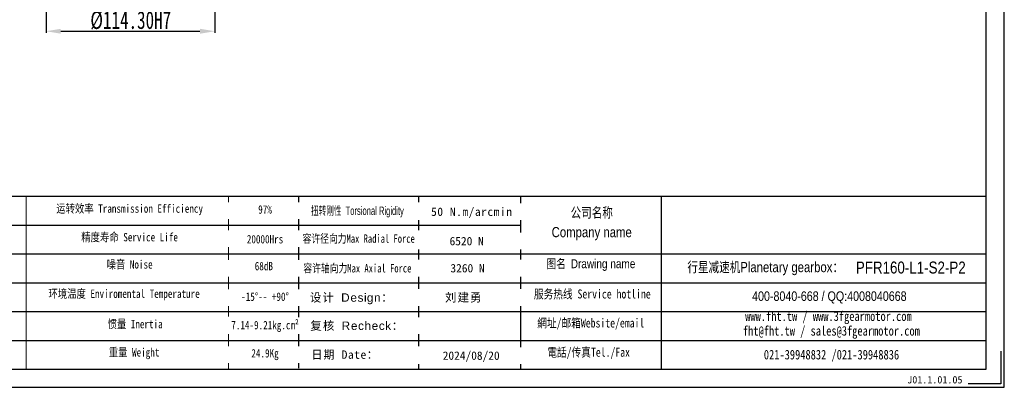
# Model space of a CAD drawing. Header units: millimetres. Extents: x 13108 to 14133, y -1220 to -496.
# Tile 2 of 3: x 13466 to 14133, y -1220 to -972. Entities that reach past the tile are written whole.
import ezdxf

# ---------------------------------------------------------------- set-up
doc = ezdxf.new("R2010")
doc.units = ezdxf.units.MM
doc.header["$PDSIZE"] = -5
doc.layers.get('Defpoints').update_dxf_attribs({"lineweight": 18})
for name, color, linetype, lineweight in [('6文字层', 3, 'Continuous', 15), ('SLD-0', 7, 'Continuous', 18), ('图框_外框线', 7, 'Continuous', 30), ('标注', 3, 'Continuous', 15)]:
    doc.layers.add(name, color=color, linetype=linetype, lineweight=lineweight)
doc.styles.get("Standard").update_dxf_attribs({"font": 'txt', "width": 0.707})
doc.styles.add('标准', font='txt')
doc.styles.add('样式 1', font='txt')
doc.dimstyles.new('机械$0', dxfattribs={"dimtxt": 7, "dimasz": 2, "dimexe": 1, "dimexo": 0.5, "dimgap": 0.4, "dimtad": 1, "dimtoh": 1, "dimzin": 0, "dimdsep": 46, "dimtxsty": 'Standard', "dimcen": 0, "dimdle": 4, "dimclrd": 256, "dimclre": 256, "dimclrt": 256, "dimazin": 2, "dimtfac": 1, "dimtmove": 0, "dimatfit": 3, "dimfxl": 1, "dimtolj": 1, "dimarcsym": 0})

# ---------------------------------------------------------------- blocks, each defined once
blk = doc.blocks.new('*D125')
at = {"layer": 'Defpoints', "color": 0}
for p in [(13483.74, -939.13), (13598.04, -939.13), (13598.04, -979.56)]:
    blk.add_point(p, dxfattribs=at)
at = {"layer": '标注', "lineweight": -2, "ltscale": 0.1}
for p, q in [((13483.74, -939.63), (13483.74, -980.56)), ((13598.04, -939.63), (13598.04, -980.56)), ((13493.74, -979.56), (13588.04, -979.56))]:
    blk.add_line(p, q, dxfattribs=at)
at = {"layer": '标注'}
for points in [[(13493.74, -977.9), (13493.74, -981.23), (13483.74, -979.56)], [(13588.04, -981.23), (13588.04, -977.9), (13598.04, -979.56)]]:
    blk.add_solid(points, dxfattribs=at)
at = {"layer": '标注', "insert": (13541.14, -972.26), "char_height": 12, "attachment_point": 5}
blk.add_mtext('\\A1;%%C114.30H7', dxfattribs=at)

msp = doc.modelspace()

# ---------------------------------------------------------------- linework, layer by layer
at = {"layer": 'SLD-0'}
for p, q in [((13470.171, -1091.13), (13470.171, -1208.274)), ((13607.325, -1091.13), (13607.325, -1208.288))]:
    msp.add_line(p, q, dxfattribs=at)
at = {"layer": '图框_外框线'}
for p, q in [((13198.501, -1091.13), (14120.869, -1091.13)), ((13805.283, -1091.13), (13805.283, -1208.288)), ((13900.52, -1091.13), (13900.52, -1208.288)), ((13286.893, -1110.678), (13805.283, -1110.678)), ((13198.501, -1130.225), (14120.869, -1130.225)), ((13286.893, -1149.773), (14120.869, -1149.773)), ((13286.893, -1169.321), (14120.869, -1169.321)), ((13286.893, -1188.869), (14120.869, -1188.869))]:
    msp.add_line(p, q, dxfattribs=at)
at = {"layer": '图框_外框线', "color": 3}
msp.add_lwpolyline([(13107.947, -1220.491), (14133.073, -1220.491), (14133.073, -495.581), (13107.947, -495.581)], close=True, dxfattribs=at)
at = {"layer": '图框_外框线', "color": 3, "lineweight": 25}
msp.add_lwpolyline([(13168.966, -1208.288), (14120.869, -1208.288), (14120.869, -507.785), (13168.966, -507.785)], close=True, dxfattribs=at)
at = {"layer": '图框_外框线', "color": 3}
msp.add_lwpolyline([(14130.632, -1196.084), (14130.632, -1218.051), (14108.665, -1218.051)], dxfattribs=at)

# ---------------------------------------------------------------- texts
at = {"layer": '6文字层', "insert": (14067.316, -1212.881), "char_height": 5, "width": 43.30442, "attachment_point": 1, "style": '样式 1'}
msp.add_mtext('J01.1.01.05', dxfattribs=at)
at = {"layer": 'SLD-0', "color": 1, "attachment_point": 2, "line_spacing_factor": 1.15057, "style": '标准'}
for s, insert, char_height, width in [('{\\W0.8;运转效率 Transmission Efficiency}', (13540.355, -1096.705), 5.67, 258.66746), ('{\\W0.8;97%}', (13632.132, -1097.371), 5.67, 83.33026), ('\\W0.8;公司名称\\P\\farial|b0|i0|c134|p34;Company name', (13853.506, -1098.847), 6.885, 101.23324), ('{\\W0.8;精度寿命 Service Life}', (13540.355, -1116.07), 5.67, 86.91433), ('{\\W0.8;20000Hrs}', (13632.132, -1117.453), 5.67, 83.33026), ('{\\W0.8;噪音 Noise}', (13540.355, -1134.502), 5.67, 57.4963), ('\\W0.8;图名 \\farial|b0|i0|c134|p34;Drawing name', (13852.971, -1133.829), 6.075, 83.33026), ('{\\W0.8;68dB}', (13631.33, -1135.642), 5.67, 42.99752), ('{\\W0.8;  \\H0.880533x;行星减速机\\farial|b0|i0|c134|p34;Planetary gearbox\\f微软雅黑|b0|i0|c134|p34;：}', (13966.961, -1135.712), 7.81912, 151.86605), ('\\pxt5.51571;{\\farial|b0|i0|c134|p34;\\W0.8;PFR160-L1-S2-P2}', (14069.698, -1135.402), 8.1, 95.04714), ('{\\W0.8;环境温度 Enviromental Temperature}', (13536.619, -1154.334), 5.67, 203.87572), ('{\\W0.8;服务热线 Service hotline}', (13853.895, -1154.318), 6.075, 92.83791), ('{\\W0.8;-15%%D-- +90%%D}', (13632.132, -1156.363), 5.67, 55.89551), ('{\\farial|b0|i0|c134|p34;\\W0.8;400-8040-668 / QQ:4008040668}', (14014.515, -1155.563), 6.48, 189.71416), ('{\\W0.8;網址/邮箱Website/email}', (13852.88, -1173.95), 6.075, 96.63553), ('{\\W0.8;www.fht.tw / www.3fgearmotor.com }', (14013.915, -1169.135), 6.48, 189.92773), ('\\pxt12;{\\W0.8;fht@fht.tw / sales@3fgearmotor.com }', (14015.9, -1179.057), 6.48, 189.92773), ('{\\W0.8;重量 Weight}', (13543.39, -1193.997), 5.67, 50.66665), ('{\\W0.8;電話/传真Tel./Fax}', (13851.421, -1193.734), 6.075, 97.79777), ('{\\W0.8;24.9Kg}', (13632.132, -1194.629), 5.67, 43.59718), ('{\\W0.8;021-39948832 /021-39948836 }', (14015.969, -1195.159), 6.48, 145.02419)]:
    msp.add_mtext(s, dxfattribs=dict(at, insert=insert, char_height=char_height, width=width))

# ---------------------------------------------------------------- dimensions: what is measured, and where the dimension line sits
at = {"layer": '标注', "ltscale": 0.1}
dim = msp.add_linear_dim(base=(13598.041, -979.563), p1=(13483.741, -939.128), p2=(13598.041, -939.128), angle=180, text='%%C<>H7', dimstyle='机械$0', override={"dimtxt": 12, "dimasz": 10, "dimgap": 1, "dimcen": 10}, dxfattribs=at)
dim.commit()
dim.dimension.update_dxf_attribs({"geometry": '*D125', "text_midpoint": (13541.143, -979.563), "dimtype": 160})

# ---------------------------------------------------------------- next in the draw order: texts
at = {"layer": 'SLD-0', "color": 1, "insert": (13632.132, -1175.574), "char_height": 5.67, "width": 203.87572, "attachment_point": 2, "line_spacing_factor": 1.15057, "style": '标准', "bg_fill": 2}
msp.add_mtext('{\\W0.8;7.14-9.21kg.cm²}', dxfattribs=at)

# ---------------------------------------------------------------- next in the draw order: linework, layer by layer
at = {"layer": '图框_外框线'}
for p, q in [((13654.731, -1091.13), (13654.731, -1207.638)), ((13736.18, -1091.13), (13736.18, -1208.288))]:
    msp.add_line(p, q, dxfattribs=at)

# ---------------------------------------------------------------- next in the draw order: texts
at = {"layer": 'SLD-0', "color": 1, "insert": (13544.091, -1174.865), "char_height": 5.67, "width": 58.86661, "attachment_point": 2, "line_spacing_factor": 1.15057, "style": '标准'}
msp.add_mtext('{\\W0.8;惯量 Inertia}', dxfattribs=at)

# ---------------------------------------------------------------- next in the draw order: texts
at = {"layer": 'SLD-0', "color": 1, "char_height": 5.67, "width": 203.87572, "attachment_point": 2, "style": '标准', "bg_fill": 2}
for s, insert in [('{\\T1.1;50 N.m/arcmin}', (13772.239, -1098.865)), ('{\\f宋体|b0|i0|c134|p2;\\W0.75;容许径向力Max Radial Force}', (13695.625, -1117.032)), ('{\\f宋体|b0|i0|c134|p2;\\W0.75;容许轴向力Max Axial Force}', (13694.725, -1137.11)), ('{\\fSimSun|b0|i0|c134|p2;\\T1.1;设计 \\fArial|b0|i0|c0|p34;Design\\fSimSun|b0|i0|c134|p2;：}', (13690.904, -1156.935)), ('{\\fSimSun|b0|i0|c134|p2;\\T1.1;复核 \\fArial|b0|i0|c0|p34;Recheck\\fSimSun|b0|i0|c134|p2;：}', (13694.638, -1176.017)), ('{\\T1.1;日期 Date：}', (13686.406, -1195.544))]:
    msp.add_mtext(s, dxfattribs=dict(at, insert=insert))

# ---------------------------------------------------------------- next in the draw order: texts
for s, insert in [('{\\f宋体|b0|i0|c134|p2;\\W0.65;扭转刚性 \\fArial|b0|i0|c0|p34;Torsional Rigidity}', (13694.753, -1098.199)), ('{\\fSimSun|b1|i0|c134|p2;6520 N}', (13768.742, -1118.74)), ('{\\fSimSun|b1|i0|c134|p2;3260 N}', (13769.343, -1137.06)), ('{\\fSimSun|b0|i0|c134|p2;\\T1.1;刘建勇 }', (13766.83, -1156.871)), ('2024/08/20', (13771.836, -1196.23))]:
    msp.add_mtext(s, dxfattribs=dict(at, insert=insert))

doc.saveas('drawing.dxf')
